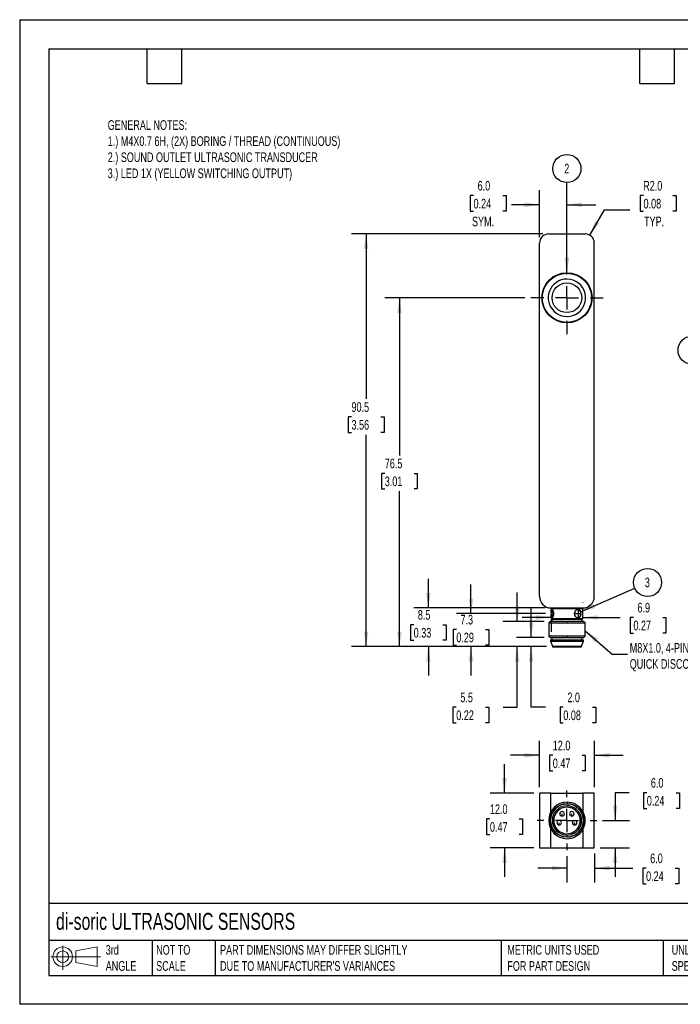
# Model space of a CAD drawing. Header units: millimetres. Extents: x 0 to 210, y 0 to 162.
# Tile 1 of 2: x 0 to 109, y 0 to 162. Entities that reach past the tile are written whole.
import ezdxf

# ---------------------------------------------------------------- set-up
doc = ezdxf.new("R2010")
doc.units = ezdxf.units.MM
doc.header["$LTSCALE"] = 0.75
doc.linetypes.add('CENTERX2', pattern=[20.32, 12.7, -2.54, 2.54, -2.54])
doc.layers.add('CENTER', color=40, linetype='CENTERX2')
doc.layers.add('DIMENSIONS', color=140, linetype='Continuous', lineweight=25)
doc.layers.add('TEXT', color=140, linetype='Continuous', lineweight=25)
doc.styles.add('SLDTEXTSTYLE0', font='TXT', dxfattribs={"width": 0.7})
doc.dimstyles.new('SLDDIMSTYLE0', dxfattribs={"dimtxt": 1.618506, "dimasz": 2.4765, "dimexe": 0, "dimexo": 0.0625, "dimgap": 0.404626, "dimtad": 0, "dimtih": 1, "dimtoh": 1, "dimdec": 1, "dimlfac": 1.333333, "dimrnd": 1e-09, "dimzin": 12, "dimdsep": 46, "dimtxsty": 'SLDTEXTSTYLE0', "dimsah": 1, "dimcen": 0.09, "dimadec": 0, "dimazin": 3, "dimtfac": 1, "dimtdec": 1, "dimtmove": 0, "dimatfit": 0, "dimfxl": 0, "dimfrac": 2, "dimtolj": 1, "dimtzin": 12, "dimarcsym": 0})
doc.dimstyles.new('SLDDIMSTYLE1', dxfattribs={"dimtxt": 1.618506, "dimasz": 2.4765, "dimexe": 0, "dimexo": 0.0625, "dimgap": 0.404626, "dimtad": 0, "dimtih": 1, "dimtoh": 1, "dimdec": 1, "dimlfac": 1.333333, "dimrnd": 1e-09, "dimzin": 4, "dimdsep": 46, "dimtxsty": 'SLDTEXTSTYLE0', "dimsah": 1, "dimcen": 0.09, "dimadec": 0, "dimazin": 1, "dimtfac": 1, "dimtdec": 1, "dimtmove": 0, "dimatfit": 0, "dimfxl": 0, "dimfrac": 2, "dimtolj": 1, "dimtzin": 12, "dimarcsym": 0})
doc.dimstyles.new('SLDDIMSTYLE2', dxfattribs={"dimtxt": 1.618506, "dimasz": 2.4765, "dimexe": 0, "dimexo": 0.0625, "dimgap": 0.404626, "dimtad": 0, "dimtih": 1, "dimtoh": 1, "dimdec": 1, "dimlfac": 1.333333, "dimrnd": 1e-09, "dimzin": 12, "dimdsep": 46, "dimtxsty": 'SLDTEXTSTYLE0', "dimsah": 1, "dimcen": 0.09, "dimadec": 0, "dimazin": 3, "dimtfac": 1, "dimtdec": 1, "dimtofl": 0, "dimtmove": 0, "dimatfit": 3, "dimfxl": 0, "dimfrac": 2, "dimtolj": 1, "dimtzin": 12, "dimarcsym": 0})
doc.dimstyles.new('SLDDIMSTYLE3', dxfattribs={"dimtxt": 1.618506, "dimasz": 2.4765, "dimexe": 0, "dimexo": 0.0625, "dimgap": 0.404626, "dimtad": 0, "dimtih": 1, "dimtoh": 1, "dimdec": 1, "dimlfac": 1.333333, "dimrnd": 1e-09, "dimzin": 4, "dimdsep": 46, "dimtxsty": 'SLDTEXTSTYLE0', "dimsah": 1, "dimcen": 0, "dimadec": 0, "dimazin": 1, "dimtfac": 1, "dimtdec": 1, "dimtofl": 0, "dimtmove": 0, "dimatfit": 3, "dimfxl": 0, "dimfrac": 2, "dimtolj": 1, "dimtzin": 12, "dimarcsym": 0})
doc.dimstyles.new('SLDDIMSTYLE4', dxfattribs={"dimtxt": 0.18, "dimasz": 2.4765, "dimexe": 0, "dimexo": 0.0625, "dimgap": 0, "dimtad": 0, "dimtih": 1, "dimtoh": 1, "dimdec": 0, "dimrnd": 1e-09, "dimzin": 0, "dimdsep": 46, "dimtxsty": 'Standard', "dimsah": 1, "dimcen": 0.09, "dimadec": 0, "dimazin": 0, "dimtfac": 2.4765, "dimtdec": 0, "dimtofl": 0, "dimtmove": 0, "dimatfit": 3, "dimfxl": 0, "dimfrac": 2, "dimtolj": 1, "dimtzin": 0, "dimarcsym": 0})

# ---------------------------------------------------------------- blocks, each defined once
blk = doc.blocks.new('Block11')
at = {"color": 7, "linetype": 'Continuous', "lineweight": 18}
for p, q in [((1.94, 3.98), (1.94, 0)), ((4.11, 3.13), (7.63, 3.77)), ((7.63, 3.77), (7.63, 0.55)), ((0, 2.16), (8.16, 2.16)), ((4.11, 1.2), (4.11, 3.13)), ((4.11, 1.2), (7.63, 0.55))]:
    blk.add_line(p, q, dxfattribs=at)
for radius in [1.61, 0.964]:
    blk.add_circle((1.94, 2.16), radius, dxfattribs=at)
blk = doc.blocks.new('Block12')
at = {"color": 7, "linetype": 'Continuous'}
blk.add_blockref('Block11', (0, 0), dxfattribs=at)
blk = doc.blocks.new('_D')
at = {"layer": 'DIMENSIONS'}
for p, q in [((74.17, 64.25), (74.17, 69.02)), ((86.4, 64.25), (71.79, 64.25)), ((71.76, 61.65), (71.22, 61.65)), ((71.22, 61.65), (71.22, 59.08)), ((76.57, 61.65), (77.12, 61.65)), ((77.12, 61.65), (77.12, 59.08)), ((71.22, 59.08), (71.76, 59.08)), ((86.58, 58.82), (71.79, 58.82)), ((74.17, 58.82), (74.17, 54.05)), ((77.12, 59.08), (76.57, 59.08))]:
    blk.add_line(p, q, dxfattribs=at)
for points in [[(74.17, 64.25), (74.55, 66.73), (73.79, 66.73)], [(74.17, 58.82), (73.79, 56.34), (74.55, 56.34)]]:
    blk.add_solid(points, dxfattribs=at)
at = {"layer": 'DIMENSIONS', "char_height": 1.587, "attachment_point": 1, "style": 'SLDTEXTSTYLE0'}
for s, insert in [('7.3', (72.44, 64.06)), ('0.29', (71.76, 61.13))]:
    blk.add_mtext(s, dxfattribs=dict(at, insert=insert))
blk = doc.blocks.new('_D_1')
at = {"layer": 'DIMENSIONS'}
for p, q in [((92.52, 66.07), (92.52, 66)), ((87.35, 63.62), (82.59, 63.62)), ((87.35, 63.3), (87.35, 61.24)), ((92.52, 63.62), (98.67, 63.62)), ((100.86, 63.62), (100.32, 63.62)), ((100.32, 63.62), (100.32, 61.05)), ((105.67, 63.62), (106.21, 63.62)), ((106.21, 63.62), (106.21, 61.05)), ((100.32, 61.05), (100.86, 61.05)), ((106.21, 61.05), (105.67, 61.05))]:
    blk.add_line(p, q, dxfattribs=at)
for points in [[(87.35, 63.62), (84.87, 64), (84.87, 63.24)], [(92.52, 63.62), (95, 63.24), (95, 64)]]:
    blk.add_solid(points, dxfattribs=at)
at = {"layer": 'DIMENSIONS', "char_height": 1.587, "attachment_point": 1, "style": 'SLDTEXTSTYLE0'}
for s, insert in [('6.9', (101.53, 66.03)), ('0.27', (100.86, 63.1))]:
    blk.add_mtext(s, dxfattribs=dict(at, insert=insert))
blk = doc.blocks.new('_D_2')
at = {"layer": 'DIMENSIONS'}
for p, q in [((84.05, 60.32), (84.05, 65.08)), ((86.21, 60.32), (81.67, 60.32)), ((86.58, 58.82), (81.67, 58.82)), ((84.05, 48.86), (84.05, 58.82)), ((86.42, 48.86), (84.05, 48.86)), ((89.34, 48.86), (88.8, 48.86)), ((88.8, 48.86), (88.8, 46.28)), ((94.15, 48.86), (94.69, 48.86)), ((94.69, 48.86), (94.69, 46.28)), ((88.8, 46.28), (89.34, 46.28)), ((94.69, 46.28), (94.15, 46.28))]:
    blk.add_line(p, q, dxfattribs=at)
for points in [[(84.05, 60.32), (84.44, 62.79), (83.67, 62.79)], [(84.05, 58.82), (83.67, 56.34), (84.44, 56.34)]]:
    blk.add_solid(points, dxfattribs=at)
at = {"layer": 'DIMENSIONS', "char_height": 1.587, "attachment_point": 1, "style": 'SLDTEXTSTYLE0'}
for s, insert in [('2.0', (90.01, 51.27)), ('0.08', (89.34, 48.33))]:
    blk.add_mtext(s, dxfattribs=dict(at, insert=insert))
blk = doc.blocks.new('_D_3')
at = {"layer": 'DIMENSIONS'}
for p, q in [((81.76, 62.94), (81.76, 67.7)), ((86.21, 62.94), (79.38, 62.94)), ((86.58, 58.82), (79.38, 58.82)), ((81.76, 48.86), (81.76, 58.82)), ((71.75, 48.86), (71.2, 48.86)), ((71.2, 48.86), (71.2, 46.28)), ((76.56, 48.86), (77.1, 48.86)), ((77.1, 48.86), (77.1, 46.28)), ((79.47, 48.86), (81.76, 48.86)), ((71.2, 46.28), (71.75, 46.28)), ((77.1, 46.28), (76.56, 46.28))]:
    blk.add_line(p, q, dxfattribs=at)
for points in [[(81.76, 62.94), (82.15, 65.42), (81.38, 65.42)], [(81.76, 58.82), (81.38, 56.34), (82.15, 56.34)]]:
    blk.add_solid(points, dxfattribs=at)
at = {"layer": 'DIMENSIONS', "char_height": 1.587, "attachment_point": 1, "style": 'SLDTEXTSTYLE0'}
for s, insert in [('5.5', (72.42, 51.27)), ('0.22', (71.75, 48.33))]:
    blk.add_mtext(s, dxfattribs=dict(at, insert=insert))
blk = doc.blocks.new('_D_4')
at = {"layer": 'DIMENSIONS'}
for p, q in [((67.16, 65.19), (67.16, 69.95)), ((86.36, 65.19), (64.78, 65.19)), ((64.75, 62.43), (64.21, 62.43)), ((64.21, 62.43), (64.21, 59.86)), ((69.56, 62.43), (70.11, 62.43)), ((70.11, 62.43), (70.11, 59.86)), ((64.21, 59.86), (64.75, 59.86)), ((86.58, 58.82), (64.78, 58.82)), ((67.16, 58.82), (67.16, 54.05)), ((70.11, 59.86), (69.56, 59.86))]:
    blk.add_line(p, q, dxfattribs=at)
for points in [[(67.16, 65.19), (67.54, 67.67), (66.78, 67.67)], [(67.16, 58.82), (66.78, 56.34), (67.54, 56.34)]]:
    blk.add_solid(points, dxfattribs=at)
at = {"layer": 'DIMENSIONS', "char_height": 1.587, "attachment_point": 1, "style": 'SLDTEXTSTYLE0'}
for s, insert in [('8.5', (65.43, 64.84)), ('0.33', (64.75, 61.9))]:
    blk.add_mtext(s, dxfattribs=dict(at, insert=insert))
blk = doc.blocks.new('_D_5')
at = {"layer": 'DIMENSIONS'}
for p, q in [((83.03, 116.19), (60.03, 116.19)), ((62.41, 116.19), (62.41, 90.26)), ((60, 87.32), (59.46, 87.32)), ((59.46, 87.32), (59.46, 84.75)), ((64.81, 87.32), (65.35, 87.32)), ((65.35, 87.32), (65.35, 84.75)), ((59.46, 84.75), (60, 84.75)), ((62.41, 58.82), (62.41, 84.39)), ((65.35, 84.75), (64.81, 84.75)), ((86.58, 58.82), (60.03, 58.82))]:
    blk.add_line(p, q, dxfattribs=at)
for points in [[(62.41, 116.19), (62.03, 113.71), (62.79, 113.71)], [(62.41, 58.82), (62.79, 61.29), (62.03, 61.29)]]:
    blk.add_solid(points, dxfattribs=at)
at = {"layer": 'DIMENSIONS', "char_height": 1.587, "attachment_point": 1, "style": 'SLDTEXTSTYLE0'}
for s, insert in [('76.5', (60, 89.73)), ('3.01', (60, 86.8))]:
    blk.add_mtext(s, dxfattribs=dict(at, insert=insert))
blk = doc.blocks.new('_D_6')
at = {"layer": 'DIMENSIONS'}
for p, q in [((85.98, 126.69), (54.55, 126.69)), ((56.93, 126.69), (56.93, 99.55)), ((54.53, 96.62), (53.98, 96.62)), ((53.98, 96.62), (53.98, 94.04)), ((59.34, 96.62), (59.88, 96.62)), ((59.88, 96.62), (59.88, 94.04)), ((53.98, 94.04), (54.53, 94.04)), ((59.88, 94.04), (59.34, 94.04)), ((56.93, 58.82), (56.93, 93.68)), ((86.58, 58.82), (54.55, 58.82))]:
    blk.add_line(p, q, dxfattribs=at)
for points in [[(56.93, 126.69), (56.55, 124.21), (57.31, 124.21)], [(56.93, 58.82), (57.31, 61.29), (56.55, 61.29)]]:
    blk.add_solid(points, dxfattribs=at)
at = {"layer": 'DIMENSIONS', "char_height": 1.587, "attachment_point": 1, "style": 'SLDTEXTSTYLE0'}
for s, insert in [('90.5', (54.53, 99.02)), ('3.56', (54.53, 96.09))]:
    blk.add_mtext(s, dxfattribs=dict(at, insert=insert))
blk = doc.blocks.new('_D_7')
at = {"layer": 'DIMENSIONS'}
for p, q in [((102.53, 133), (101.99, 133)), ((101.99, 133), (101.99, 130.43)), ((107.34, 133), (107.89, 133)), ((107.89, 133), (107.89, 130.43)), ((93.69, 126.49), (96.09, 130.65)), ((96.09, 130.65), (100.26, 130.65)), ((101.99, 130.43), (102.53, 130.43)), ((107.89, 130.43), (107.34, 130.43))]:
    blk.add_line(p, q, dxfattribs=at)
blk.add_solid([(93.69, 126.49), (95.25, 128.44), (94.59, 128.83)], dxfattribs=at)
at = {"layer": 'DIMENSIONS', "char_height": 1.587, "attachment_point": 1, "style": 'SLDTEXTSTYLE0'}
for s, insert in [('R2.0', (102.47, 135.41)), ('0.08', (102.53, 132.47)), ('TYP.', (102.61, 129.54))]:
    blk.add_mtext(s, dxfattribs=dict(at, insert=insert))
blk = doc.blocks.new('_D_8')
at = {"layer": 'DIMENSIONS'}
for p, q in [((74.59, 133), (74.04, 133)), ((74.04, 133), (74.04, 130.43)), ((79.4, 133), (79.94, 133)), ((79.94, 133), (79.94, 130.43)), ((85.44, 126.14), (85.44, 133.87)), ((89.94, 123.1), (89.94, 133.87)), ((85.44, 131.49), (80.85, 131.49)), ((89.94, 131.49), (94.7, 131.49)), ((74.04, 130.43), (74.59, 130.43)), ((79.94, 130.43), (79.4, 130.43))]:
    blk.add_line(p, q, dxfattribs=at)
for points in [[(85.44, 131.49), (82.96, 131.87), (82.96, 131.11)], [(89.94, 131.49), (92.41, 131.11), (92.41, 131.87)]]:
    blk.add_solid(points, dxfattribs=at)
at = {"layer": 'DIMENSIONS', "char_height": 1.587, "attachment_point": 1, "style": 'SLDTEXTSTYLE0'}
for s, insert in [('6.0', (75.26, 135.41)), ('0.24', (74.59, 132.47)), ('SYM.', (74.34, 129.54))]:
    blk.add_mtext(s, dxfattribs=dict(at, insert=insert))
blk = doc.blocks.new('SW_NOTE_0_12')
at = {"layer": 'DIMENSIONS', "color": 0}
blk.add_circle((0, 2.31), 2.31, dxfattribs=at)
at = {"layer": 'DIMENSIONS', "color": 0, "insert": (-0.03, 3.11), "char_height": 1.59, "attachment_point": 2, "style": 'SLDTEXTSTYLE0'}
blk.add_mtext('2', dxfattribs=at)
blk = doc.blocks.new('SW_NOTE_0_13')
at = {"layer": 'DIMENSIONS', "color": 0}
blk.add_circle((2.11, 0.93), 2.31, dxfattribs=at)
at = {"layer": 'DIMENSIONS', "color": 0, "insert": (2.08, 1.73), "char_height": 1.59, "attachment_point": 2, "style": 'SLDTEXTSTYLE0'}
blk.add_mtext('3', dxfattribs=at)
blk = doc.blocks.new('SW_CENTERMARKSYMBOL_0')
at = {"layer": 'CENTER', "color": 0}
for p, q in [((0, 3.81), (0, 5.955)), ((0, 0), (0, 1.905)), ((-3.81, 0), (-5.955, 0)), ((0, 0), (-1.905, 0)), ((0, 0), (0, -1.905)), ((0, 0), (1.905, 0)), ((3.81, 0), (5.955, 0)), ((0, -3.81), (0, -5.955))]:
    blk.add_line(p, q, dxfattribs=at)
blk = doc.blocks.new('_D_9')
at = {"layer": 'DIMENSIONS'}
for p, q in [((100.14, 34.8), (97.86, 34.8)), ((97.86, 34.8), (97.86, 30.24)), ((103.06, 34.8), (102.51, 34.8)), ((102.51, 34.8), (102.51, 32.23)), ((107.87, 34.8), (108.41, 34.8)), ((108.41, 34.8), (108.41, 32.23)), ((102.51, 32.23), (103.06, 32.23)), ((108.41, 32.23), (107.87, 32.23)), ((95.79, 30.24), (100.24, 30.24)), ((95.39, 25.74), (100.24, 25.74)), ((97.86, 25.74), (97.86, 20.98))]:
    blk.add_line(p, q, dxfattribs=at)
for points in [[(97.86, 30.24), (98.24, 32.71), (97.47, 32.71)], [(97.86, 25.74), (97.47, 23.26), (98.24, 23.26)]]:
    blk.add_solid(points, dxfattribs=at)
at = {"layer": 'DIMENSIONS', "char_height": 1.587, "attachment_point": 1, "style": 'SLDTEXTSTYLE0'}
for s, insert in [('6.0', (103.73, 37.21)), ('0.24', (103.06, 34.27))]:
    blk.add_mtext(s, dxfattribs=dict(at, insert=insert))
blk = doc.blocks.new('_D_10')
at = {"layer": 'DIMENSIONS'}
for p, q in [((89.94, 24.38), (89.94, 20.01)), ((94.44, 24.79), (94.44, 20.01)), ((89.94, 22.39), (85.17, 22.39)), ((94.44, 22.39), (100.75, 22.39)), ((102.94, 22.39), (102.4, 22.39)), ((102.4, 22.39), (102.4, 19.82)), ((107.75, 22.39), (108.3, 22.39)), ((108.3, 22.39), (108.3, 19.82)), ((102.4, 19.82), (102.94, 19.82)), ((108.3, 19.82), (107.75, 19.82))]:
    blk.add_line(p, q, dxfattribs=at)
for points in [[(89.94, 22.39), (87.46, 22.77), (87.46, 22.01)], [(94.44, 22.39), (96.91, 22.01), (96.91, 22.77)]]:
    blk.add_solid(points, dxfattribs=at)
at = {"layer": 'DIMENSIONS', "char_height": 1.587, "attachment_point": 1, "style": 'SLDTEXTSTYLE0'}
for s, insert in [('6.0', (103.62, 24.8)), ('0.24', (102.94, 21.87))]:
    blk.add_mtext(s, dxfattribs=dict(at, insert=insert))
blk = doc.blocks.new('_D_11')
at = {"layer": 'DIMENSIONS'}
for p, q in [((79.69, 34.74), (79.69, 39.5)), ((84.48, 34.74), (77.31, 34.74)), ((77.28, 30.48), (76.74, 30.48)), ((76.74, 30.48), (76.74, 27.91)), ((82.09, 30.48), (82.64, 30.48)), ((82.64, 30.48), (82.64, 27.91)), ((76.74, 27.91), (77.28, 27.91)), ((82.64, 27.91), (82.09, 27.91)), ((84.48, 25.74), (77.31, 25.74)), ((79.69, 25.74), (79.69, 20.98))]:
    blk.add_line(p, q, dxfattribs=at)
for points in [[(79.69, 34.74), (80.07, 37.21), (79.31, 37.21)], [(79.69, 25.74), (79.31, 23.26), (80.07, 23.26)]]:
    blk.add_solid(points, dxfattribs=at)
at = {"layer": 'DIMENSIONS', "char_height": 1.587, "attachment_point": 1, "style": 'SLDTEXTSTYLE0'}
for s, insert in [('12.0', (77.28, 32.89)), ('0.47', (77.28, 29.96))]:
    blk.add_mtext(s, dxfattribs=dict(at, insert=insert))
blk = doc.blocks.new('_D_12')
at = {"layer": 'DIMENSIONS'}
for p, q in [((85.44, 35.69), (85.44, 43.34)), ((94.44, 35.69), (94.44, 43.34)), ((85.44, 40.95), (80.67, 40.95)), ((87.61, 40.95), (87.06, 40.95)), ((87.06, 40.95), (87.06, 38.38)), ((92.42, 40.95), (92.96, 40.95)), ((92.96, 40.95), (92.96, 38.38)), ((94.44, 40.95), (99.2, 40.95)), ((87.06, 38.38), (87.61, 38.38)), ((92.96, 38.38), (92.42, 38.38))]:
    blk.add_line(p, q, dxfattribs=at)
for points in [[(85.44, 40.95), (82.96, 41.34), (82.96, 40.57)], [(94.44, 40.95), (96.91, 40.57), (96.91, 41.34)]]:
    blk.add_solid(points, dxfattribs=at)
at = {"layer": 'DIMENSIONS', "char_height": 1.587, "attachment_point": 1, "style": 'SLDTEXTSTYLE0'}
for s, insert in [('12.0', (87.61, 43.36)), ('0.47', (87.61, 40.43))]:
    blk.add_mtext(s, dxfattribs=dict(at, insert=insert))
blk = doc.blocks.new('SW_CENTERMARKSYMBOL_1')
at = {"layer": 'CENTER', "color": 0}
for p, q in [((0, 3.81), (0, 4.905)), ((0, 0), (0, 1.905)), ((-3.81, 0), (-4.905, 0)), ((0, 0), (-1.905, 0)), ((0, 0), (0, -1.905)), ((0, 0), (1.905, 0)), ((3.81, 0), (4.905, 0)), ((0, -3.81), (0, -4.905))]:
    blk.add_line(p, q, dxfattribs=at)
blk = doc.blocks.new('SW_NOTE_0_14')
at = {"layer": 'DIMENSIONS', "color": 0}
blk.add_circle((-2.18, 0.74), 2.31, dxfattribs=at)
at = {"layer": 'DIMENSIONS', "color": 0, "insert": (-2.21, 1.54), "char_height": 1.59, "attachment_point": 2, "style": 'SLDTEXTSTYLE0'}
blk.add_mtext('1', dxfattribs=at)

msp = doc.modelspace()

# ---------------------------------------------------------------- linework, layer by layer
at = {"color": 7, "linetype": 'Continuous'}
for p, q in [((0.002, 161.927), (0.002, 0.002)), ((0.002, 161.927), (209.552, 161.927)), ((209.552, 0.002), (0.002, 0.002))]:
    msp.add_line(p, q, dxfattribs=at)
for p, q in [((86.937, 126.691), (92.937, 126.691)), ((85.437, 67.066), (85.437, 125.191)), ((94.437, 67.066), (94.437, 125.191)), ((87.312, 65.191), (92.562, 65.191)), ((87.424, 65.191), (87.349, 65.116)), ((87.349, 65.116), (87.349, 64.422)), ((87.349, 65.116), (89.951, 65.116)), ((89.951, 65.191), (89.951, 65.116)), ((89.951, 65.116), (92.524, 65.116)), ((92.524, 65.116), (92.449, 65.191)), ((92.524, 63.391), (92.524, 65.116)), ((87.349, 64.085), (87.349, 63.391)), ((87.349, 63.391), (87.424, 63.316)), ((89.951, 63.391), (87.349, 63.391)), ((87.424, 63.316), (89.951, 63.316)), ((87.462, 63.316), (87.462, 62.941)), ((92.524, 63.391), (89.951, 63.391)), ((89.951, 63.391), (89.951, 63.316)), ((89.951, 63.316), (92.449, 63.316)), ((92.412, 62.941), (92.412, 63.316)), ((92.449, 63.316), (92.524, 63.391)), ((87.162, 62.941), (86.937, 62.716)), ((86.937, 62.716), (86.937, 60.541)), ((86.937, 62.716), (89.954, 62.716)), ((89.952, 62.941), (87.162, 62.941)), ((89.952, 62.941), (89.954, 62.716)), ((92.712, 62.941), (89.952, 62.941)), ((89.954, 62.716), (92.937, 62.716)), ((92.937, 62.716), (92.712, 62.941)), ((92.937, 60.541), (92.937, 62.716)), ((86.937, 60.541), (87.162, 60.316)), ((89.954, 60.541), (86.937, 60.541)), ((87.162, 60.316), (89.952, 60.316)), ((87.237, 59.941), (87.237, 59.716)), ((87.237, 59.941), (89.952, 59.941)), ((87.462, 60.316), (87.462, 59.941)), ((89.954, 60.541), (89.952, 60.316)), ((89.952, 60.316), (92.712, 60.316)), ((89.952, 59.941), (92.637, 59.941)), ((92.937, 60.541), (89.954, 60.541)), ((92.412, 59.941), (92.412, 60.316)), ((92.637, 59.716), (92.637, 59.941)), ((92.712, 60.316), (92.937, 60.541)), ((87.237, 59.716), (87.537, 58.891)), ((87.237, 59.716), (89.952, 59.716)), ((87.537, 58.891), (87.537, 58.816)), ((87.537, 58.891), (89.95, 58.891)), ((87.537, 58.816), (89.95, 58.816)), ((89.95, 58.891), (92.337, 58.891)), ((89.95, 58.816), (92.337, 58.816)), ((89.952, 59.716), (92.637, 59.716)), ((92.337, 58.891), (92.637, 59.716)), ((92.337, 58.816), (92.337, 58.891)), ((85.437, 34.738), (85.437, 25.738)), ((87.312, 34.738), (85.437, 34.738)), ((87.312, 34.738), (92.562, 34.738)), ((87.312, 31.69), (87.312, 34.738)), ((87.499, 34.745), (87.499, 34.738)), ((87.499, 34.745), (92.374, 34.745)), ((92.374, 34.738), (92.374, 34.745)), ((94.437, 34.738), (92.562, 34.738)), ((92.562, 34.738), (92.562, 31.69)), ((94.437, 25.738), (94.437, 34.738)), ((89.954, 33.238), (89.952, 33.013)), ((89.137, 30.955), (89.137, 31.33)), ((90.749, 30.946), (90.749, 31.321)), ((88.659, 29.495), (88.659, 29.87)), ((91.209, 29.48), (91.209, 29.855)), ((87.312, 25.738), (87.312, 28.785)), ((89.921, 27.538), (89.923, 27.838)), ((92.562, 28.785), (92.562, 25.738)), ((85.437, 25.738), (87.312, 25.738)), ((87.312, 25.738), (92.562, 25.738)), ((92.562, 25.738), (94.437, 25.738))]:
    msp.add_line(p, q)
for centre, radius in [((89.937, 116.191), 4.125), ((89.937, 116.191), 4.05), ((89.937, 116.191), 2.437), ((89.937, 30.238), 2.775)]:
    msp.add_circle(centre, radius)
for centre, radius, start, end in [((86.937, 125.191), 1.5, 90, 180), ((92.937, 125.191), 1.5, 0, 90), ((89.937, 116.191), 3.075, 90, 296.88699), ((89.937, 116.191), 3.075, 296.88699, 90), ((87.312, 67.066), 1.875, 180, 270), ((92.562, 67.066), 1.875, 270, 0), ((88.239, 64.457), 0.894, 147.06005, 185.87549), ((91.598, 64.372), 0.604, 359.4396, 79.54652), ((90.024, 64.254), 2.677, 177.59725, 182.40275), ((88.32, 64.07), 0.974, 175.79542, 211.40881), ((85.046, 64.254), 2.677, 357.59725, 2.40275), ((92.216, 64.254), 1.01, 173.61698, 186.38302), ((91.613, 64.123), 0.589, 279.20353, 1.81035), ((91.199, 64.254), 1.01, 353.61698, 6.38302), ((89.937, 30.238), 3, 89.67434, 269.67434), ((89.937, 30.238), 2.7, 89.67434, 269.67434), ((89.937, 30.238), 2.4, 89.67434, 269.67434), ((89.937, 30.238), 2.175, 89.67434, 269.67434), ((89.937, 30.238), 3, 269.67434, 89.67434), ((89.937, 30.238), 2.7, 269.67434, 89.67434), ((89.937, 30.238), 2.4, 269.67434, 89.67434), ((89.937, 30.238), 2.175, 269.67434, 89.67434), ((89.137, 31.33), 0.375, 270, 179.67434), ((89.137, 31.33), 0.375, 179.67434, 270), ((90.749, 31.321), 0.375, 270, 179.67434), ((90.749, 31.321), 0.375, 179.67434, 270), ((88.659, 29.87), 0.375, 270, 179.67434), ((88.659, 29.87), 0.375, 179.67434, 270), ((91.209, 29.855), 0.375, 270, 179.67434), ((91.209, 29.855), 0.375, 179.67434, 270)]:
    msp.add_arc(centre, radius, start, end)
for points in [[(87.349, 64.366), (87.349, 64.387), (87.349, 64.429), (87.349, 64.49), (87.349, 64.549), (87.35, 64.623), (87.352, 64.709), (87.36, 64.828), (87.383, 64.936), (87.437, 64.981), (87.516, 64.936), (87.59, 64.828), (87.644, 64.709), (87.679, 64.606), (87.707, 64.491), (87.716, 64.408), (87.721, 64.366)], [(91.213, 64.366), (91.216, 64.387), (91.223, 64.429), (91.24, 64.49), (91.261, 64.549), (91.295, 64.623), (91.346, 64.709), (91.445, 64.828), (91.593, 64.936), (91.78, 64.981), (91.948, 64.936), (92.058, 64.828), (92.123, 64.709), (92.161, 64.606), (92.189, 64.491), (92.198, 64.408), (92.202, 64.366)], [(87.721, 64.141), (87.719, 64.12), (87.715, 64.079), (87.705, 64.018), (87.693, 63.959), (87.673, 63.884), (87.644, 63.798), (87.59, 63.679), (87.516, 63.571), (87.437, 63.526), (87.383, 63.571), (87.36, 63.679), (87.352, 63.798), (87.35, 63.901), (87.349, 64.016), (87.349, 64.1), (87.349, 64.141)], [(92.202, 64.141), (92.2, 64.12), (92.196, 64.079), (92.187, 64.018), (92.174, 63.959), (92.154, 63.884), (92.123, 63.798), (92.058, 63.679), (91.948, 63.571), (91.78, 63.526), (91.593, 63.571), (91.445, 63.679), (91.346, 63.798), (91.285, 63.901), (91.236, 64.016), (91.221, 64.1), (91.213, 64.141)]]:
    msp.add_open_spline(points, degree=3, knots=[0, 0, 0, 0, 0.0317123, 0.0632397, 0.094852, 0.1268168, 0.1888334, 0.2503521, 0.3759512, 0.5000666, 0.624182, 0.7497811, 0.8112818, 0.8733164, 0.9368185, 1, 1, 1, 1])
for points in [[(87.721, 64.366), (87.728, 64.29), (87.728, 64.217), (87.721, 64.141)], [(91.205, 64.254), (91.205, 64.29), (91.207, 64.328), (91.213, 64.366)], [(91.213, 64.141), (91.207, 64.179), (91.205, 64.217), (91.205, 64.254)]]:
    msp.add_open_spline(points, degree=3)
at = {"layer": 'CENTER'}
for p, q in [((87.441, 64.966), (87.441, 63.541)), ((91.777, 64.966), (91.777, 63.541)), ((87.349, 64.254), (87.726, 64.254)), ((91.205, 64.254), (92.208, 64.254))]:
    msp.add_line(p, q, dxfattribs=at)
at = {"layer": 'TEXT'}
for p, q in [((4.762, 157.162), (204.787, 157.162)), ((4.762, 157.162), (4.762, 4.762)), ((20.955, 151.447), (20.955, 157.162)), ((26.67, 151.447), (26.67, 157.162)), ((101.918, 151.447), (101.918, 157.162)), ((107.632, 151.447), (107.632, 157.162)), ((20.955, 151.447), (26.67, 151.447)), ((101.918, 151.447), (107.632, 151.447)), ((204.787, 16.595), (4.762, 16.595)), ((204.787, 10.477), (4.762, 10.477)), ((21.784, 10.477), (21.784, 4.762)), ((32.128, 10.477), (32.128, 4.762)), ((79.113, 10.477), (79.113, 4.762)), ((105.748, 10.477), (105.748, 4.762)), ((4.762, 4.762), (204.787, 4.762))]:
    msp.add_line(p, q, dxfattribs=at)

# ---------------------------------------------------------------- block references
at = {"layer": 'CENTER'}
for name, p in [('SW_CENTERMARKSYMBOL_0', (89.937, 116.191)), ('SW_CENTERMARKSYMBOL_1', (89.937, 30.238))]:
    msp.add_blockref(name, p, dxfattribs=at)
at = {"layer": 'DIMENSIONS'}
for name, p in [('SW_NOTE_0_12', (89.937, 135.136)), ('SW_NOTE_0_14', (112.685, 106.829)), ('SW_NOTE_0_13', (101.076, 68.452))]:
    msp.add_blockref(name, p, dxfattribs=at)
at = {"layer": 'TEXT'}
msp.add_blockref('Block12', (5.128, 5.665), dxfattribs=at)

# ---------------------------------------------------------------- texts
at = {"layer": 'DIMENSIONS', "insert": (100.258, 59.413), "char_height": 1.5875, "attachment_point": 1, "style": 'SLDTEXTSTYLE0'}
msp.add_mtext('M8X1.0, 4-PIN^JQUICK DISCONNECT', dxfattribs=at)
at = {"layer": 'TEXT', "attachment_point": 1, "style": 'SLDTEXTSTYLE0'}
for s, insert, char_height in [('GENERAL NOTES:^J1.) M4X0.7 6H, (2X) BORING / THREAD (CONTINUOUS)^J2.) SOUND OUTLET ULTRASONIC TRANSDUCER^J3.) LED 1X (YELLOW SWITCHING OUTPUT)', (14.467, 145.398), 1.5875), ('di-soric ULTRASONIC SENSORS', (5.974, 15.034), 2.77813), ('3rd^JANGLE', (14.138, 9.747), 1.5875), ('NOT TO^JSCALE', (22.43, 9.747), 1.5875), ("PART DIMENSIONS MAY DIFFER SLIGHTLY ^JDUE TO MANUFACTURER'S VARIANCES", (32.934, 9.747), 1.5875), ('METRIC UNITS USED ^JFOR PART DESIGN', (80.14, 9.747), 1.5875), ('UNLESS OTHERWISE ^JSPECIFIED UNITS ARE:', (107.152, 9.747), 1.5875)]:
    msp.add_mtext(s, dxfattribs=dict(at, insert=insert, char_height=char_height))

# ---------------------------------------------------------------- dimensions: what is measured, and where the dimension line sits
at = {"layer": 'DIMENSIONS'}
dim = msp.add_linear_dim(base=(85.437, 131.486), p1=(89.937, 122.146), p2=(85.437, 125.191), angle=0, text='<>\\PSYM.', dimstyle='SLDDIMSTYLE1', dxfattribs=at)
dim.commit()
dim.dimension.update_dxf_attribs({"geometry": '_D_8', "text_midpoint": (76.991, 131.486), "dimtype": 160})
dim = msp.add_radius_dim(center=(92.937, 125.191), mpoint=(93.687, 126.49), text='<>\\PTYP.', dimstyle='SLDDIMSTYLE3', dxfattribs=at)
dim.commit()
dim.dimension.update_dxf_attribs({"geometry": '_D_7', "text_midpoint": (104.938, 131.486), "dimtype": 164})
for base, p1, p2, dimstyle, picture, middle in [((56.933, 126.691), (87.537, 58.816), (86.937, 126.691), 'SLDDIMSTYLE2', '_D_6', (56.933, 96.616)), ((62.407, 116.191), (87.537, 58.816), (83.982, 116.191), 'SLDDIMSTYLE2', '_D_5', (62.407, 87.324)), ((67.16, 65.191), (87.537, 58.816), (87.312, 65.191), 'SLDDIMSTYLE0', '_D_4', (67.16, 62.43)), ((74.167020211, 58.81614478), (87.349254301, 64.25364478), (87.536583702, 58.81614478), 'SLDDIMSTYLE0', '_D', (74.167020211, 61.654451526)), ((81.765, 62.941), (87.537, 58.816), (87.162, 62.941), 'SLDDIMSTYLE0', '_D_3', (81.765, 48.857)), ((84.055, 60.316), (87.537, 58.816), (87.162, 60.316), 'SLDDIMSTYLE1', '_D_2', (84.055, 48.857)), ((79.689, 25.738), (85.437, 34.738), (85.437, 25.738), 'SLDDIMSTYLE1', '_D_11', (79.689, 30.482)), ((97.855, 25.738), (94.842, 30.238), (94.437, 25.738), 'SLDDIMSTYLE1', '_D_9', (97.855, 34.8))]:
    dim = msp.add_linear_dim(base=base, p1=p1, p2=p2, angle=90, dimstyle=dimstyle, dxfattribs=at)
    dim.commit()
    dim.dimension.update_dxf_attribs({"geometry": picture, "text_midpoint": middle, "dimtype": 160})
for base, p1, p2, dimstyle, picture, middle in [((92.524, 63.622), (87.349, 64.254), (92.524, 63.391), 'SLDDIMSTYLE0', '_D_1', (103.266, 63.622)), ((94.437, 40.954), (85.437, 34.738), (94.437, 34.738), 'SLDDIMSTYLE1', '_D_12', (90.013, 40.954)), ((94.437, 22.392), (89.937, 25.333), (94.437, 25.738), 'SLDDIMSTYLE1', '_D_10', (105.35, 22.392))]:
    dim = msp.add_linear_dim(base=base, p1=p1, p2=p2, dimstyle=dimstyle, dxfattribs=at)
    dim.commit()
    dim.dimension.update_dxf_attribs({"geometry": picture, "text_midpoint": middle, "dimtype": 160})

# ---------------------------------------------------------------- leaders
for points in [[(89.937, 120.316), (89.937, 135.136)], [(92.175, 64.542), (101.076, 68.452)], [(92.937, 61.44), (97.381, 57.605), (99.875, 57.605)]]:
    msp.add_leader(points, dimstyle='SLDDIMSTYLE4', dxfattribs=at)

doc.saveas('drawing.dxf')
